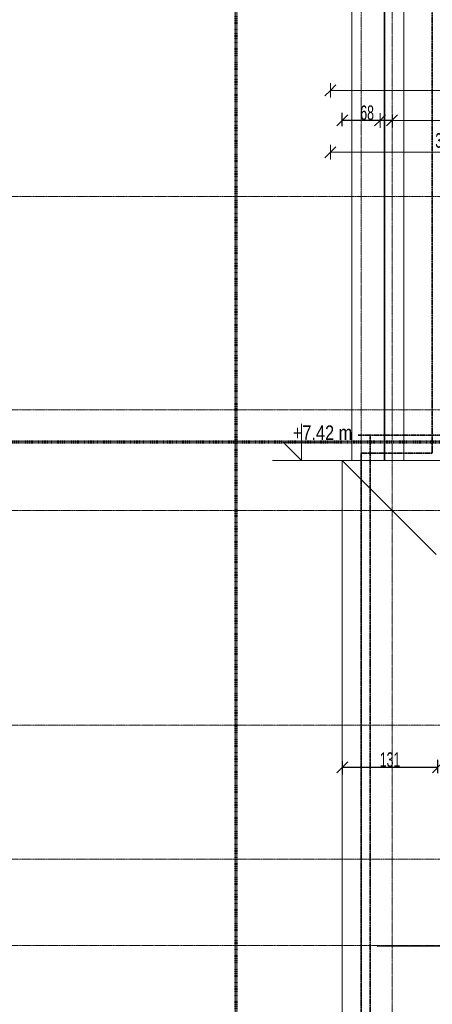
# Model space of a CAD drawing. Header units: millimetres. Extents: x -57334 to 14098, y -25409 to 16656.
# Tile 15 of 50: x -40738 to -35100, y -4374 to 9082. Entities that reach past the tile are written whole.
import ezdxf

# ---------------------------------------------------------------- set-up
doc = ezdxf.new("R2010")
doc.units = ezdxf.units.MM
for name, pattern in [('__FK_przerywana', [3.2004, 1.6002, -1.6002]), ('Kreska', [6.35, 3.175, -3.175]), ('Linia siatki', [22.225, 12.7, -3.175, 3.175, -3.175])]:
    doc.linetypes.add(name, pattern=pattern)
for name, color, linetype, lineweight in [('A-ANNO-DIMS', 7, 'Continuous', 5), ('A-ANNO-DIMS-100', 7, 'Continuous', 5), ('A-GENM', 7, 'Continuous', 5), ('A-ROOF', 7, 'Continuous', 5), ('A-WALL', 7, 'Continuous', 5), ('G-ANNO-DIMS', 7, 'Continuous', 5), ('G-ANNO-SYMB', 7, 'Continuous', 5), ('S-GRID', 7, 'Continuous', 5)]:
    doc.layers.add(name, color=color, linetype=linetype, lineweight=lineweight)
doc.layers.add('A-DETL', color=7, linetype='Continuous', lineweight=5, true_color=0x00a600)
doc.styles.add('Arial_2', font='arial.ttf', dxfattribs={"width": 0.8, "height": 200})
doc.styles.add('Arial_5', font='arial.ttf', dxfattribs={"width": 0.6, "height": 200})
doc.dimstyles.new('standard_wielkość_otworów', dxfattribs={"dimscale": 304.8, "dimtxt": 204.05188, "dimasz": 0.492126, "dimexe": 0.328084, "dimexo": 0.0625, "dimgap": 0, "dimtad": 1, "dimdec": 0, "dimlfac": 0.1, "dimzin": 0, "dimdsep": 46, "dimtxsty": 'Arial_5', "dimblk1": 'OBLIQUE', "dimblk2": 'OBLIQUE', "dimsah": 1, "dimcen": 0.09, "dimazin": 0, "dimtfac": 1, "dimtdec": 4, "dimtix": 1, "dimtmove": 0, "dimatfit": 3, "dimfxl": 0.328084, "dimfxlon": 1, "dimtvp": 1, "dimtolj": 1, "dimtzin": 0, "dimarcsym": 2})

# ---------------------------------------------------------------- blocks, each defined once
blk = doc.blocks.new('Modele ogólne 1 - Modele ogólne 1-1641072-RZUT PIĘTRA II')
at = {"layer": 'A-GENM'}
for p, q in [((-35653, 10416), (-35653, 3056)), ((-35921, 10148), (-35921, 3056))]:
    blk.add_line(p, q, dxfattribs=at)
blk = doc.blocks.new('DIMBLOCK22-RZUT PIĘTRA II')
at = {"layer": 'A-ANNO-DIMS-100', "color": 250, "true_color": 0x303030, "transparency": 16777216}
for p, q in [((-36493, 8116), (-36493, 8216)), ((-4293, 8116), (-4293, 8216)), ((-36493, 8116), (-36568, 8041)), ((-36493, 8116), (-36418, 8191)), ((-36493, 8116), (-4293, 8116)), ((-36493, 8116), (-36493, 8016)), ((-4293, 8116), (-4368, 8041)), ((-4293, 8116), (-4218, 8191)), ((-4293, 8116), (-4293, 8016))]:
    blk.add_line(p, q, dxfattribs=at)
at = {"layer": 'A-ANNO-DIMS-100', "color": 0, "transparency": 16777216, "insert": (-20575, 8375), "char_height": 200, "width": 436.98, "attachment_point": 1, "line_spacing_factor": 0.941778, "style": 'Arial_5'}
blk.add_mtext('3220', dxfattribs=at)
blk = doc.blocks.new('_Oblique')
at = {"color": 0, "linetype": 'ByBlock', "lineweight": -2}
blk.add_line((-0.5, -0.5), (0.5, 0.5), dxfattribs=at)
blk = doc.blocks.new('DIMBLOCK23-RZUT PIĘTRA II')
at = {"layer": 'A-ANNO-DIMS', "color": 0, "lineweight": -2, "transparency": 16777216}
for p, q in [((-36330, 7626), (-36330, 7807)), ((-36330, 7707), (-35650, 7707)), ((-35650, 7788), (-35650, 7607))]:
    blk.add_line(p, q, dxfattribs=at)
at = {"layer": 'Defpoints', "color": 0, "transparency": 16777216}
for p in [(-35650, 7807), (-35650, 7707), (-36330, 7607)]:
    blk.add_point(p, dxfattribs=at)
at = {"layer": 'A-ANNO-DIMS', "color": 0, "lineweight": -2, "transparency": 16777216, "xscale": 150, "yscale": 150, "zscale": 150, "rotation": 180}
blk.add_blockref('_Oblique', (-36330, 7707), dxfattribs=at)
at = {"layer": 'A-ANNO-DIMS', "color": 0, "lineweight": -2, "transparency": 16777216, "xscale": 150, "yscale": 150, "zscale": 150}
blk.add_blockref('_Oblique', (-35650, 7707), dxfattribs=at)
at = {"layer": 'A-ANNO-DIMS', "color": 0, "transparency": 16777216, "insert": (-35990, 7809), "char_height": 200, "width": 218.49, "attachment_point": 5, "style": 'Arial_5'}
blk.add_mtext('\\A1;68', dxfattribs=at)
blk = doc.blocks.new('DIMBLOCK24-RZUT PIĘTRA II')
at = {"layer": 'A-ANNO-DIMS-100', "color": 250, "true_color": 0x303030, "transparency": 16777216}
for p, q in [((-35813, 7705), (-35813, 7805)), ((-29833, 7705), (-29833, 7805)), ((-35813, 7705), (-35888, 7630)), ((-35813, 7705), (-35738, 7780)), ((-35813, 7705), (-29833, 7705)), ((-35813, 7705), (-35813, 7605)), ((-29833, 7705), (-29908, 7630)), ((-29833, 7705), (-29758, 7780)), ((-29833, 7705), (-29833, 7605))]:
    blk.add_line(p, q, dxfattribs=at)
at = {"layer": 'A-ANNO-DIMS-100', "color": 0, "transparency": 16777216, "insert": (-32960, 7964), "char_height": 200, "width": 327.74, "attachment_point": 1, "line_spacing_factor": 0.941778, "style": 'Arial_5'}
blk.add_mtext('598', dxfattribs=at)
blk = doc.blocks.new('DIMBLOCK94-RZUT PIĘTRA II')
at = {"layer": 'A-ANNO-DIMS', "color": 0, "lineweight": -2, "transparency": 16777216}
for p, q in [((-36330, -1053), (-36330, -1234)), ((-35024, -1215), (-35024, -1034)), ((-36330, -1134), (-35024, -1134))]:
    blk.add_line(p, q, dxfattribs=at)
at = {"layer": 'Defpoints', "color": 0, "transparency": 16777216}
for p in [(-36330, -1034), (-35024, -1134), (-35024, -1234)]:
    blk.add_point(p, dxfattribs=at)
at = {"layer": 'A-ANNO-DIMS', "color": 0, "lineweight": -2, "transparency": 16777216, "xscale": 150, "yscale": 150, "zscale": 150, "rotation": 180}
blk.add_blockref('_Oblique', (-36330, -1134), dxfattribs=at)
at = {"layer": 'A-ANNO-DIMS', "color": 0, "lineweight": -2, "transparency": 16777216, "xscale": 150, "yscale": 150, "zscale": 150}
blk.add_blockref('_Oblique', (-35024, -1134), dxfattribs=at)
at = {"layer": 'A-ANNO-DIMS', "color": 0, "transparency": 16777216, "insert": (-35677, -1032), "char_height": 200, "width": 327.74, "attachment_point": 5, "style": 'Arial_5'}
blk.add_mtext('\\A1;131', dxfattribs=at)
blk = doc.blocks.new('Rzędne punktów - Znacznik rzędnej-348474-RZUT PIĘTRA II')
at = {"layer": 'G-ANNO-DIMS'}
for p, q in [((0, 0), (0, 5)), ((-2.5, 2.5), (0, 0)), ((-2.5, 2.5), (5, 2.5))]:
    blk.add_line(p, q, dxfattribs=at)
blk = doc.blocks.new('DIMBLOCK175-RZUT PIĘTRA II')
at = {"layer": 'A-ANNO-DIMS-100', "color": 250, "true_color": 0x303030, "transparency": 16777216}
for p, q in [((-36493, 7271), (-36568, 7196)), ((-36493, 7271), (-36493, 7371)), ((-36493, 7271), (-36418, 7346)), ((-36493, 7271), (-33349, 7271)), ((-36493, 7271), (-36493, 7171)), ((-33349, 7271), (-33424, 7196)), ((-33349, 7271), (-33349, 7371)), ((-33349, 7271), (-33274, 7346)), ((-33349, 7271), (-33349, 7171))]:
    blk.add_line(p, q, dxfattribs=at)
at = {"layer": 'A-ANNO-DIMS-100', "color": 0, "transparency": 16777216, "insert": (-35058, 7531), "char_height": 200, "width": 327.74, "attachment_point": 1, "line_spacing_factor": 0.941778, "style": 'Arial_5'}
blk.add_mtext('314', dxfattribs=at)

msp = doc.modelspace()

# ---------------------------------------------------------------- linework, layer by layer
at = {"layer": 'A-DETL', "color": 4, "linetype": '__FK_przerywana', "lineweight": 35, "true_color": 0x00ffff}
for p, q in [((-35099.7, 3157.4), (-35099.7, 12157.4)), ((-35099.7, 3157.4), (-36069.7, 3157.4)), ((-36069.7, 3157.4), (-36069.7, -14102.6))]:
    msp.add_line(p, q, dxfattribs=at)
at = {"layer": 'A-DETL', "color": 6, "linetype": '__FK_przerywana', "lineweight": 35, "true_color": 0xff00ff}
for p, q in [((-25443.4, 3405.6), (-36113.4, 3405.6)), ((-35949.7, 3407.4), (-35949.7, -15142.6))]:
    msp.add_line(p, q, dxfattribs=at)
at = {"layer": 'A-ROOF'}
for p, q in [((-33349.4, 3055.6), (-37281.7, 3055.6)), ((-36329.7, 3057.4), (-36329.7, -14242.6)), ((-35047.4, 1775.1), (-36329.7, 3057.4))]:
    msp.add_line(p, q, dxfattribs=at)
at = {"layer": 'A-WALL'}
for p, q in [((-35749.7, 10157.4), (-35749.7, 3057.4)), ((-36199.7, 3057.4), (-36199.7, 9707.4))]:
    msp.add_line(p, q, dxfattribs=at)
at = {"layer": 'A-WALL', "lineweight": 25}
msp.add_line((-34503.5, -3579.1), (-35853.4, -3579.1), dxfattribs=at)
at = {"layer": 'G-ANNO-DIMS', "color": 1, "true_color": 0xff0000}
msp.add_line((-36329.7, 3057.4), (-36885.8, 3057.4), dxfattribs=at)
at = {"layer": 'G-ANNO-SYMB', "linetype": 'Kreska', "lineweight": 70}
for p, q in [((-37785.8, 15645.3), (-37785.8, -24398)), ((-52417.6, 3311.8), (-684.7, 3311.8))]:
    msp.add_line(p, q, dxfattribs=at)
at = {"layer": 'S-GRID', "linetype": 'Linia siatki'}
for p, q in [((-36069.7, 15855.1), (-36069.7, -23863.5)), ((-35649.7, 10523.4), (-35649.7, -21373.6)), ((-55866.7, 6665.6), (-891, 6665.6)), ((-55866.7, 3751.6), (559.4, 3751.6)), ((-55866.7, 2375.6), (559.4, 2375.6)), ((-55866.7, -559.4), (559.4, -559.4)), ((-55866.7, -2392.4), (559.4, -2392.4)), ((-55866.7, -3569.4), (559.4, -3569.4))]:
    msp.add_line(p, q, dxfattribs=at)

# ---------------------------------------------------------------- block references
at = {"layer": 'A-GENM'}
msp.add_blockref('Modele ogólne 1 - Modele ogólne 1-1641072-RZUT PIĘTRA II', (163.7, 1.8), dxfattribs=at)
at = {"layer": 'G-ANNO-DIMS', "xscale": 99.99999999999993, "yscale": 99.99999999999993, "zscale": 99.99999999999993}
msp.add_blockref('Rzędne punktów - Znacznik rzędnej-348474-RZUT PIĘTRA II', (-36885.8, 3057.4), dxfattribs=at)

# ---------------------------------------------------------------- texts
at = {"layer": 'G-ANNO-DIMS', "color": 1, "true_color": 0xff0000, "insert": (-37006.7, 3536.5), "char_height": 200, "width": 962.269, "attachment_point": 1, "line_spacing_factor": 0.941778, "style": 'Arial_2'}
msp.add_mtext('+7.42 m', dxfattribs=at)

# ---------------------------------------------------------------- dimensions: what is measured, and where the dimension line sits
at = {"layer": 'A-ANNO-DIMS', "color": 250, "true_color": 0x303030}
for base, p1, p2, override, picture, middle in [((-4293.4, 8115.7), (-36493.4, 8015.7), (-4293.4, 8015.7), {"dimpost": '<>', "dimfxl": 32200}, 'DIMBLOCK22-RZUT PIĘTRA II', (-20393.4, 8217.9)), ((-35649.7, 7706.6), (-36329.7, 7606.6), (-35649.7, 7806.6), {"dimpost": '<>', "dimfxl": 708.801806}, 'DIMBLOCK23-RZUT PIĘTRA II', (-35989.7, 7808.8)), ((-29833.4, 7704.8), (-35813.4, 7804.8), (-29833.4, 7804.8), {"dimpost": '<>', "dimfxl": 5980}, 'DIMBLOCK24-RZUT PIĘTRA II', (-32823.4, 7806.9)), ((-33349.4, 7271), (-36493.4, 7171), (-33349.4, 7171), {"dimpost": '<>', "dimfxl": 3144}, 'DIMBLOCK175-RZUT PIĘTRA II', (-34921.4, 7373.2)), ((-35024.3, -1134.4), (-36329.7, -1034.4), (-35024.3, -1234.4), {"dimpost": '<>', "dimfxl": 1320.716159}, 'DIMBLOCK94-RZUT PIĘTRA II', (-35677, -1032.2))]:
    dim = msp.add_linear_dim(base=base, p1=p1, p2=p2, dimstyle='standard_wielkość_otworów', override=override, dxfattribs=at)
    dim.commit()
    dim.dimension.update_dxf_attribs({"geometry": picture, "text_midpoint": middle})

doc.saveas('drawing.dxf')
